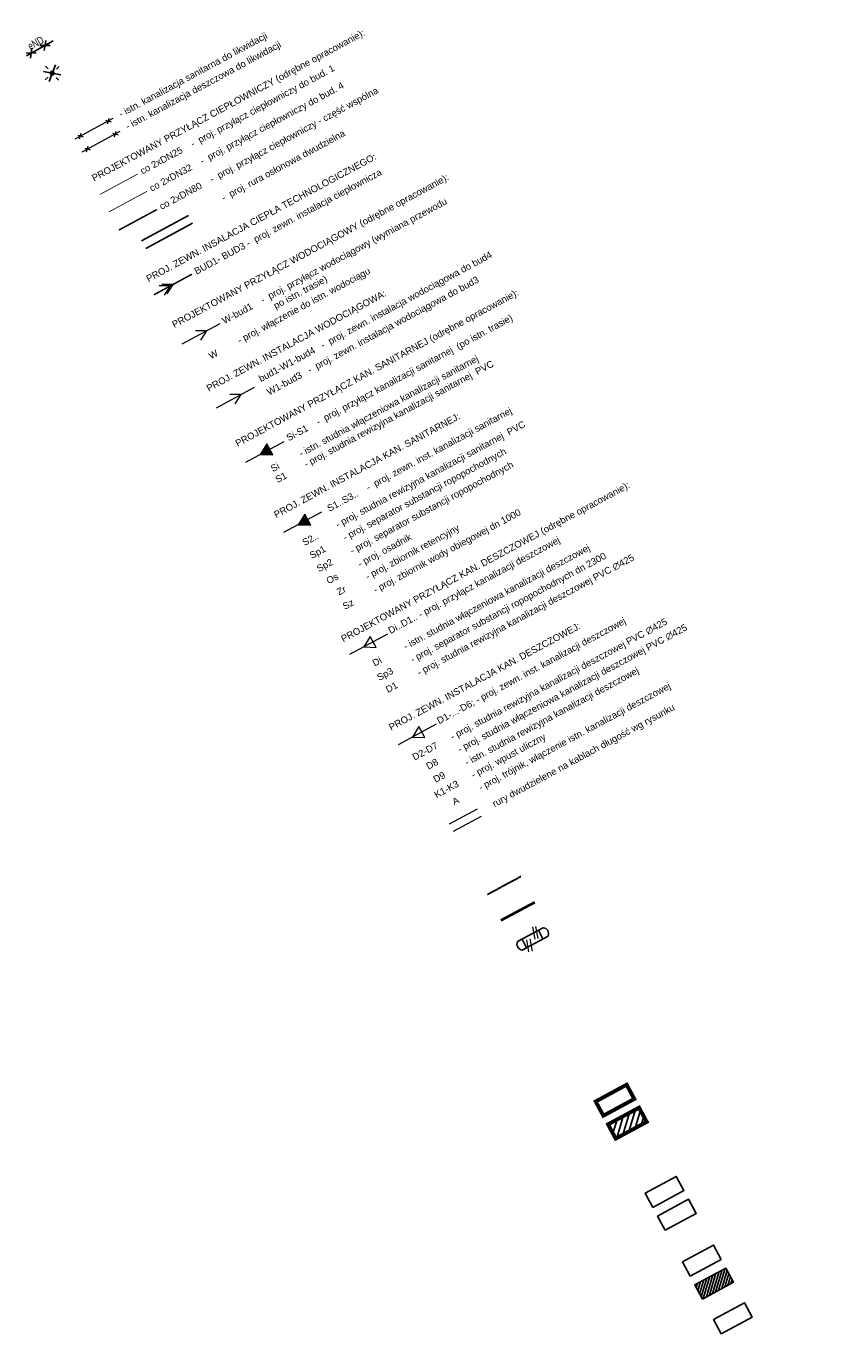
# Model space of a CAD drawing. Header units: millimetres. Extents: x -739347 to -337920, y 307687 to 603721.
# Tile 9 of 10: x -522672 to -417646, y 307687 to 476077. Entities that reach past the tile are written whole.
import ezdxf

# ---------------------------------------------------------------- set-up
doc = ezdxf.new("R2010")
doc.units = ezdxf.units.MM
doc.linetypes.add('2_PTTL', pattern=[1.5, 1, -0.5])
for name, color, linetype in [('01-obrys budynków', 7, 'Continuous'), ('03-instalacje elektryka DO PRZENIESIENIA', 3, 'Continuous'), ('03-instalacje elektryka ELE-KABLE-eN', 1, 'Continuous'), ('05-grafika', 251, 'Continuous'), ('05-tekst', 1, 'Continuous')]:
    doc.layers.add(name, color=color, linetype=linetype)
for name, color, linetype, lineweight in [('02-rozbiórka', 1, 'Continuous', 0), ('03-instalacje co', 3, 'Continuous', 9), ('_Z_Legenda', 7, 'Continuous', 5), ('g gaz', 5, 'GAS_LINE', 40), ('g technologia', 192, '2_PTTL', 30), ('IS_instalacja ciepłownicza', 210, 'Continuous', 15), ('IS_kanalizacja deszczowa', 30, 'Continuous', 15), ('IS_kanalizacja sanitarna', 42, 'Continuous', 15), ('IS_likwidacja', 6, 'Continuous', 20), ('IS_wodociąg', 4, 'Continuous', 15)]:
    doc.layers.add(name, color=color, linetype=linetype, lineweight=lineweight)
doc.layers.add('04-hatch czarny', color=7, linetype='Continuous', true_color=0x000000)
doc.layers.add('CO_MPEC_TABELA RYSUNKOWA', color=7, linetype='Continuous', lineweight=25, true_color=0x000000)
doc.styles.add('Arch-Dim', font='romans.shx', dxfattribs={"width": 0.75})
doc.styles.add('ARIAL', font='arial.ttf', dxfattribs={"width": 0.8})
doc.styles.get("Standard").update_dxf_attribs({"font": 'arial.ttf'})
doc.linetypes.add('GAS_LINE', pattern='A,12.7,-5.08,["GAS",Standard,S=2.54,R=0,X=-2.54,Y=-1.27],-6.35', length=24.13)

# ---------------------------------------------------------------- blocks, each defined once
blk = doc.blocks.new('R_ARROT1')
at = {"color": 0, "lineweight": -3}
for points in [[(-0.25, 1.5), (-0.25, -1.5)], [(0.25, 1.5), (0.25, -1.5)]]:
    blk.add_lwpolyline(points, dxfattribs=at)

msp = doc.modelspace()

# ---------------------------------------------------------------- hatches: boundary and pattern name
at = {"layer": '04-hatch czarny', "ltscale": 3, "transparency": 33554687, "extrusion": (-2.7406e-09, -5.36483e-09, 1)}
h = msp.add_hatch(dxfattribs=at)
h.set_pattern_fill('ANSI31', color=256, scale=200, angle=180)
h.set_pattern_definition([(253.3889, (-720631.1, 225211.54), (608.4997, -181.5299), [])])
h.paths.add_polyline_path([(-446757.9, 332826.7), (-442770.3, 334981.8), (-443760.5, 336814.1), (-447748.1, 334659)])
h = msp.add_hatch(dxfattribs=at)
h.set_pattern_fill('ANSI31', color=256, scale=100, angle=180)
h.set_pattern_definition([(253.38891, (-714801.93, 228900), (304.24985, -90.76496), [])])
h.paths.add_polyline_path([(-435595.1, 312172), (-431607.5, 314327.1), (-432597.7, 316159.3), (-436585.3, 314004.2)])
at = {"layer": 'IS_kanalizacja sanitarna', "extrusion": (-2.7406e-09, -5.36483e-09, 1)}
h = msp.add_hatch(color=256, dxfattribs=at)
h.dxf.hatch_style = 1
h.paths.add_polyline_path([(-491682.6, 422284.8), (-492520.2, 420923.9), (-491302.7, 421581.9)])
h.paths.add_polyline_path([(-491302.7, 421581.9), (-492520.2, 420923.9), (-490922.8, 420879)])
h = msp.add_hatch(color=256, dxfattribs=at)
h.dxf.hatch_style = 1
h.paths.add_polyline_path([(-486795.6, 413242.2), (-487633.2, 411881.3), (-486415.7, 412539.3)])
h.paths.add_polyline_path([(-486415.7, 412539.3), (-487633.2, 411881.3), (-486035.8, 411836.4)])

# ---------------------------------------------------------------- linework, layer by layer
at = {"layer": '01-obrys budynków', "const_width": 500, "elevation": -1.8}
for points in [[(-448352.6, 335777.4), (-444365, 337932.5), (-445355.2, 339764.7), (-449342.8, 337609.7)], [(-446757.9, 332826.7), (-442770.3, 334981.8), (-443760.5, 336814.1), (-447748.1, 334659)]]:
    msp.add_lwpolyline(points, close=True, dxfattribs=at)
at = {"layer": '01-obrys budynków', "elevation": -1.8}
for points in [[(-441973.8, 323974.7), (-437986.2, 326129.8), (-438976.5, 327962), (-442964.1, 325806.9)], [(-440379.2, 321024), (-436391.5, 323179.1), (-437381.8, 325011.4), (-441369.4, 322856.3)], [(-437189.8, 315122.7), (-433202.2, 317277.8), (-434192.4, 319110), (-438180, 316954.9)], [(-435595.1, 312172), (-431607.5, 314327.1), (-432597.7, 316159.3), (-436585.3, 314004.2)], [(-433171.2, 307687.1), (-429183.6, 309842.2), (-430173.8, 311674.4), (-434161.5, 309519.3)]]:
    msp.add_lwpolyline(points, close=True, dxfattribs=at)
at = {"layer": '02-rozbiórka', "extrusion": (3.1616e-09, -4.15807e-09, 1), "elevation": 0}
for points in [[(-457460.5, 360083.5), (-457189.2, 358523.7)], [(-457078.3, 360141.7), (-456807.1, 358581.9)], [(-458258.6, 358435.1), (-457987.3, 356875.4)], [(-457806.1, 358531.1), (-457534.9, 356971.4)]]:
    msp.add_lwpolyline(points, dxfattribs=at)
at = {"layer": '03-instalacje co', "extrusion": (-2.7406e-09, -5.36483e-09, 1), "elevation": 1.8}
for points, const_width in [([(-508296.2, 457040.1), (-513200.5, 454389.6)], 100), ([(-507095.1, 454817.5), (-511999.4, 452167)], 100), ([(-505826, 452469.3), (-510730.3, 449818.8)], 200)]:
    msp.add_lwpolyline(points, dxfattribs=dict(at, const_width=const_width))
at = {"layer": '03-instalacje elektryka DO PRZENIESIENIA', "color": 7, "linetype": 'ByBlock'}
for points, elevation in [([(-521924.1, 473255.7), (-522115.9, 471966.2)], -1.8), ([(-520901.4, 473572.2), (-519597.8, 473595.2)], -1.8), ([(-520153.7, 474228.4), (-520345.5, 472938.9)], -1.8), ([(-522671.8, 472599.4), (-521368.2, 472622.4)], -1.8), ([(-520444.3, 470250.9), (-518190.9, 469793.4)], 0), ([(-520187.3, 470920.2), (-519840, 470561.6)], 0), ([(-518906.5, 471095.8), (-519728.7, 468948.5)], 0), ([(-518779.2, 470544.6), (-518420.6, 470891.9)], 0), ([(-520215.6, 469153.4), (-519857, 469500.7)], 0), ([(-518796.2, 469483.7), (-518448.9, 469125.1)], 0)]:
    msp.add_lwpolyline(points, dxfattribs=dict(at, elevation=elevation))
msp.add_circle((-519317.6, 470022.1, 0), 250, dxfattribs=at)
at = {"layer": '03-instalacje elektryka ELE-KABLE-eN', "linetype": 'ByBlock', "elevation": -1.8}
msp.add_lwpolyline([(-522640.1, 472270.3), (-519173, 474175.1)], dxfattribs=at)
at = {"layer": '05-grafika', "extrusion": (-2.7406e-09, -5.36483e-09, 1), "elevation": 0}
msp.add_lwpolyline([(-459423.9, 358188.4), (-456094.1, 359988.6, -0.48982961), (-455460.1, 358912.4), (-458789.1, 357111.8, -0.49208987)], format="xyb", close=True, dxfattribs=at)
for points in [[(-456707.6, 359656.8), (-456128.1, 358551.4)], [(-458818.1, 358515.9), (-458238.9, 357409.4)]]:
    msp.add_lwpolyline(points, dxfattribs=at)
at = {"layer": 'g gaz', "color": 2, "ltscale": 200, "extrusion": (-5.48121e-09, -1.07297e-08, 1)}
msp.add_line((-461499.1, 360936.6, 0), (-457179.5, 363271.1, 0), dxfattribs=at)
at = {"layer": 'g technologia'}
msp.add_line((-458962.4, 366570.1, 0), (-463282, 364235.6, 0), dxfattribs=at)
at = {"layer": 'IS_instalacja ciepłownicza'}
for p, q in [((-504125.8, 442619.6, 1.8), (-505547.9, 442627.7, 1.8)), ((-503773.9, 442809.8, 1.8), (-505196, 442817.9, 1.8)), ((-504125.8, 442619.6, 1.8), (-504898.2, 441425.5, 1.8)), ((-503773.9, 442809.8, 1.8), (-504546.3, 441615.7, 1.8))]:
    msp.add_line(p, q, dxfattribs=at)
at = {"layer": 'IS_instalacja ciepłownicza', "extrusion": (-2.7406e-09, -5.36483e-09, 1), "const_width": 200, "elevation": 1.8}
msp.add_lwpolyline([(-501321.7, 444135.1), (-506226, 441484.5)], dxfattribs=at)
at = {"layer": 'IS_kanalizacja deszczowa'}
for p, q in [((-476137, 397795.6, 1.8), (-481041.3, 395145.1, 1.8)), ((-469861.4, 386183.6, 1.8), (-474765.7, 383533.1, 1.8)), ((-468164.1, 373347.4, 0), (-464540.5, 375305.7, 0)), ((-467650.8, 372397.6, 0), (-464027.2, 374356, 0))]:
    msp.add_line(p, q, dxfattribs=at)
at = {"layer": 'IS_kanalizacja deszczowa', "extrusion": (-2.7406e-09, -5.36483e-09, 1), "elevation": 1.8}
for points in [[(-479214.7, 396132.3), (-477617.3, 396087.3), (-478377.1, 397493.2)], [(-472939.1, 384520.3), (-471341.7, 384475.4), (-472101.4, 385881.2)]]:
    msp.add_lwpolyline(points, close=True, dxfattribs=at)
at = {"layer": 'IS_kanalizacja sanitarna'}
for p, q in [((-489514.6, 422548.3, 1.8), (-494418.9, 419897.8, 1.8)), ((-484627.5, 413505.7, 1.8), (-489531.8, 410855.2, 1.8))]:
    msp.add_line(p, q, dxfattribs=at)
at = {"layer": 'IS_kanalizacja sanitarna', "extrusion": (-2.7406e-09, -5.36483e-09, 1), "elevation": 1.8}
for points in [[(-492520.2, 420923.9), (-490922.8, 420879), (-491682.6, 422284.8)], [(-487633.2, 411881.3), (-486035.8, 411836.4), (-486795.6, 413242.2)]]:
    msp.add_lwpolyline(points, close=True, dxfattribs=at)
at = {"layer": 'IS_likwidacja'}
for p, q in [((-512445, 463965, 1.8), (-511726.3, 463750.5, 1.8)), ((-512192.9, 463498.4, 1.8), (-511978.4, 464217.1, 1.8)), ((-516035.1, 462024.7, 1.8), (-515316.4, 461810.3, 1.8)), ((-515782.9, 461558.2, 1.8), (-515568.5, 462276.9, 1.8)), ((-511543.9, 462297.7, 1.8), (-510825.2, 462083.3, 1.8)), ((-511291.8, 461831.1, 1.8), (-511077.4, 462549.8, 1.8)), ((-515134, 460357.4, 1.8), (-514415.3, 460143, 1.8)), ((-514881.8, 459890.9, 1.8), (-514667.4, 460609.6, 1.8))]:
    msp.add_line(p, q, dxfattribs=at)
at = {"layer": 'IS_wodociąg', "lineweight": 15}
for p, q in [((-511493.1, 464178, 1.8), (-516397.4, 461527.5, 1.8)), ((-510592, 462510.7, 1.8), (-515496.3, 459860.2, 1.8))]:
    msp.add_line(p, q, dxfattribs=at)
at = {"layer": 'IS_wodociąg'}
for p, q in [((-497738.4, 437765, 1.8), (-502642.7, 435114.5, 1.8)), ((-499456.4, 436836.5, 1.8), (-500878.5, 436844.6, 1.8)), ((-499456.4, 436836.5, 1.8), (-500228.8, 435642.4, 1.8)), ((-493301.4, 429555.2, 1.8), (-498205.7, 426904.7, 1.8)), ((-495019.4, 428626.7, 1.8), (-496441.5, 428634.8, 1.8)), ((-495019.4, 428626.7, 1.8), (-495791.8, 427432.6, 1.8))]:
    msp.add_line(p, q, dxfattribs=at)

# ---------------------------------------------------------------- block references
at = {"layer": 'CO_MPEC_TABELA RYSUNKOWA', "color": 0, "linetype": 'Continuous', "extrusion": (-2.7406e-09, -5.36483e-09, 1), "xscale": 2282.340654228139, "yscale": 2282.340654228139, "zscale": 2282.340654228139, "rotation": 298.3889074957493}
msp.add_blockref('R_ARROT1', (-504528.1, 449579.6, 0), dxfattribs=at)

# ---------------------------------------------------------------- texts
at = {"layer": '03-instalacje elektryka ELE-KABLE-eN', "linetype": 'ByBlock', "insert": (-522599.5, 473848.4, -1.8), "char_height": 1000, "attachment_point": 1, "rotation": 28.785582, "style": 'Arch-Dim'}
msp.add_mtext_dynamic_manual_height_columns('{\\fArial|b0|i0|c238|p34;e\\fArial|b0|i0|c0|p34;ND}', width=3259.122, gutter_width=1, heights=[0], dxfattribs=at)
at = {"layer": '05-tekst', "lineweight": 25, "style": 'ARIAL'}
for s, p in [('PROJEKTOWANY PRZYŁĄCZ CIEPŁOWNICZY (odrębne opracowanie): ', (-513927, 456056.4, 1.8)), ('PROJ. ZEWN. INSALACJA CIEPŁA TECHNOLOGICZNEGO:', (-506921.4, 443093.8, 1.8)), ('PROJEKTOWANY PRZYŁĄCZ WODOCIĄGOWY (odrębne opracowanie):  ', (-503596.2, 437201.3, 1.8)), ('PROJEKTOWANY PRZYŁĄCZ KAN. SANITARNEJ (odrębne opracowanie): ', (-495439.2, 421897.5, 1.8)), ('PROJ. ZEWN. INSTALACJA WODOCIĄGOWA:', (-499159.2, 428991.5, 1.8)), ('PROJ. ZEWN. INSTALACJA KAN. SANITARNEJ:', (-490475.5, 412713, 1.8)), ('PROJEKTOWANY PRZYŁĄCZ KAN. DESZCZOWEJ (odrębne opracowanie): ', (-481832.2, 396720.1, 1.8)), ('PROJ. ZEWN. INSTALACJA KAN. DESZCZOWEJ:', (-475678.9, 385334.6, 1.8))]:
    msp.add_text(s, height=872.194, rotation=28.388907, dxfattribs=at).set_placement(p)
at = {"layer": '_Z_Legenda', "lineweight": 25, "style": 'ARIAL'}
for s, p in [('- istn. kanalizacja sanitarna do likwidacji', (-510455.1, 464334, 1.8)), ('- istn. kanalizacja deszczowa do likwidacji', (-509586.5, 462726.8, 1.8)), ('co 2xDN25    -  proj. przyłącz ciepłowniczy do bud. 1 ', (-507703.9, 456970.7, 1.8)), ('co 2xDN32    -  proj. przyłącz ciepłowniczy do bud. 4 ', (-506502.8, 454748.2, 1.8)), ('co 2xDN80    -  proj. przyłącz ciepłowniczy - część wspólna', (-505233.7, 452399.9, 1.8)), ('-  proj. rura osłonowa dwudzielna', (-497233.2, 453509.7, 0)), ('BUD1- BUD3 -  proj. zewn. instalacja ciepłownicza', (-500729.4, 444065.7, 1.8)), ('W-bud1    -  proj. przyłącz wodociągowy (wymiana przewodu', (-497146.1, 437695.6, 1.8)), ('bud1-W1-bud4   -  proj. zewn. instalacja wodociągowa do bud4 ', (-492439.5, 430234.1, 1.8)), ('W         - proj. włączenie do istn. wodociągu', (-498870.2, 433158.6, 1.8)), ('W1-bud3   -  proj. zewn. instalacja wodociągowa do bud3 ', (-491393.4, 428509.9, 1.8)), ('po istn. trasie)', (-490521.3, 439618.1, 1.8)), ('Si-S1    -  proj. przyłącz kanalizacji sanitarnej  (po istn. trasie)', (-488876.3, 422609.1, 1.8)), ('Si         - istn. studnia włączeniowa kanalizacji sanitarnej', (-490901.3, 418639.3, 1.8)), ('S1        - proj. studnia rewizyjna kanalizacji sanitarnej  PVC ', (-490302.2, 417228.7, 1.8)), ('S1..S3..    -  proj. zewn. inst. kanalizacji sanitarnej', (-483624.5, 413530, 1.8)), ('S2..        - proj. studnia rewizyjna kanalizacji sanitarnej  PVC', (-486822.2, 409122.9, 1.8)), (' Sp1        - proj. separator substancji ropopochodnych', (-486188, 407302.1, 1.8)), (' Sp2        - proj. separator substancji ropopochodnych ', (-485265.8, 405595.7, 1.8)), ('Sz         - proj. zbiornik wody obiegowej dn 1000  ', (-481629.5, 400903.4, -11235258943.4)), ('Zr         - proj. zbiornik retencyjny ', (-482384, 402762.4, -11235258943.4)), ('Di..D1.. - proj. przyłącz kanalizacji deszczowej ', (-475763.7, 397790.3, 1.8)), ('Os         - proj. osadnik ', (-483730.2, 404198.3, 1.8)), ('Di          - istn. studnia włączeniowa kanalizacji deszczowej', (-477798, 393607, 1.8)), ('Sp3        - proj. separator substancji ropopochodnych dn 2300', (-477202.2, 391749.4, 1.8)), ('D1         - proj. studnia rewizyjna kanalizacji deszczowej PVC ∅425', (-476092.1, 390193.9, 1.8)), ('D2-D7      - proj. studnia rewizyjna kanalizacji deszczowej PVC ∅425', (-472654.3, 381490.6, 1.8)), ('D8         - proj. studnia włączeniowa kanalizacji deszczowej PVC ∅425', (-470874.5, 380319.8, 1.8)), ('D1-...-D6; - proj. zewn. inst. kanalizacji deszczowej ', (-469488, 386178.3, 1.8)), ('D9         - istn. studnia rewizyjna kanalizacji deszczowej', (-469960.5, 378628.6, 1.8)), ('A         - proj. trójnik, włączenie istn. kanalizacji deszczowej', (-467536, 375750.8, 1.8)), ('rury dwudzielene na kablach długość wg rysunku', (-462360.2, 375496.7, 0)), ('K1-K3      - proj. wpust uliczny', (-469840.1, 376639.8, 1.8))]:
    msp.add_text(s, height=872.194, rotation=28.388907, dxfattribs=at).set_placement(p)

doc.saveas('drawing.dxf')
